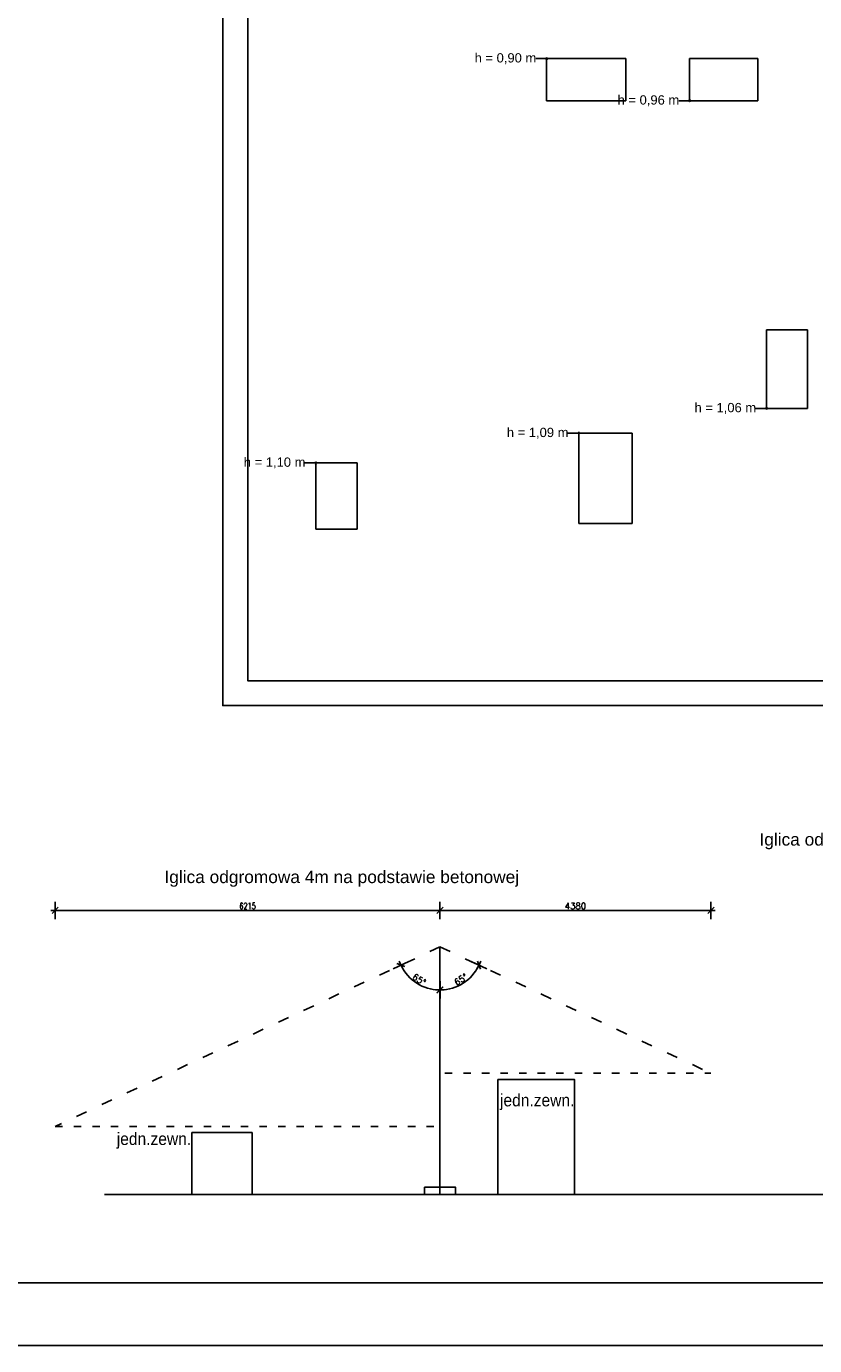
# Model space of a CAD drawing. Header units: millimetres. Extents: x -165365 to -33565, y 7406 to 103342.
# Tile 1 of 256: x -145045 to -132309, y 7406 to 28718. Entities that reach past the tile are written whole.
import ezdxf

# ---------------------------------------------------------------- set-up
doc = ezdxf.new("R2010")
doc.units = ezdxf.units.MM
doc.header["$MEASUREMENT"] = 0
doc.linetypes.add('ACAD_ISO03W100', pattern=[150, 60, -90])
doc.linetypes.add('Wipeout_Contour', pattern=[1000, 0, -1000])
doc.layers.get('Defpoints').update_dxf_attribs({"color": 252})
for name, color, linetype in [('ELEK CIENKIE', 80, 'Continuous'), ('ELEK ODGROMÓWKA', 214, 'Continuous'), ('ELEK OPIS', 140, 'Continuous'), ('Linia', 252, 'Continuous'), ('Strop', 252, 'Continuous'), ('Słup', 252, 'Continuous'), ('Tekst', 252, 'Continuous')]:
    doc.layers.add(name, color=color, linetype=linetype)
doc.styles.add('Arial', font='arial.ttf')
doc.styles.add('FDBES', font='simplex.shx', dxfattribs={"width": 0.7})
doc.styles.add('ROMANS', font='romans.shx')
doc.styles.add('Times new roman', font='arial.ttf')
doc.dimstyles.new('BUD_100', dxfattribs={"dimtxt": 100, "dimasz": 10, "dimexe": 2, "dimexo": 2, "dimgap": 20, "dimtad": 1, "dimdec": 4, "dimrnd": 5, "dimdsep": 46, "dimtxsty": 'FDBES', "dimblk1": 'KR', "dimblk2": 'KR', "dimsah": 1, "dimcen": 10, "dimdle": 2, "dimse1": 1, "dimse2": 1, "dimclrd": 256, "dimclrt": 256, "dimadec": 0, "dimazin": 0, "dimtfac": 0.714286, "dimtdec": 4, "dimtix": 1, "dimtofl": 0, "dimtmove": 0, "dimatfit": 3, "dimldrblk": 'KR', "dimfxl": 1, "dimtvp": 1.428571, "dimtolj": 1, "dimtzin": 0, "dimlwd": -1, "dimarcsym": 0})

# ---------------------------------------------------------------- blocks, each defined once
blk = doc.blocks.new('A$C67C5DD4D')
at = {"layer": 'Strop', "flags": 128}
for points in [[(39523, 28246, 0.026147), (28486, 29456), (24212, 29658, 0.006019), (21520, 29704, 0.048415), (0, 27725, 0.000026), (0, 27723), (0, 27204), (0, 24924), (0, 15875), (400, 15875), (12539, 15875), (12539, 2107), (12539, 1566), (12536, 1566), (12536, 0), (14229, 0), (57959, 0)], [(39523, 28246, 0.026147), (28486, 29456), (24212, 29658, 0.006019), (21520, 29704, 0.048415), (0, 27725), (0, 15875), (12539, 15875), (12539, 1931), (12536, 1933), (12536, 0), (14229, 0), (57959, 0)], [(39064, 27915, 0.025197), (28465, 29056), (24197, 29258, 0.00601), (21518, 29304, 0.047672), (400, 27393), (400, 16275), (12939, 16275), (12939, 2107), (12939, 400), (14229, 400), (57559, 400)]]:
    blk.add_lwpolyline(points, format="xyb", dxfattribs=at)
at = {"layer": 'Tekst', "char_height": 150, "attachment_point": 2, "style": 'Times new roman'}
for s, insert in [('\\A1;{\\fArial|b0|i0|c0|p38;h = 0,90 m}', (17103, 10538)), ('\\A1;{\\fArial|b0|i0|c0|p38;h = 1,06 m}', (20656, 4888)), ('\\A1;{\\fArial|b0|i0|c0|p38;h = 1,09 m}', (17623, 4487)), ('\\A1;{\\fArial|b0|i0|c0|p38;h = 1,10 m}', (13373, 4007))]:
    blk.add_mtext(s, dxfattribs=dict(at, insert=insert))
at = {"color": 254, "linetype": 'Wipeout_Contour', "lineweight": 0, "ltscale": 553243.157529}
blk.add_wipeout([(17769, 9770), (19049, 9770), (19049, 10450), (17769, 10450)], dxfattribs=at).dxf.layer = 'Słup'
at = {"color": 254, "linetype": 'Wipeout_Contour', "lineweight": 0, "ltscale": 544508.781446}
blk.add_wipeout([(20079, 9770), (21179, 9770), (21179, 10450), (20079, 10450)], dxfattribs=at).dxf.layer = 'Słup'
at = {"color": 254, "linetype": 'Wipeout_Contour', "lineweight": 0, "ltscale": 537377.862026}
blk.add_wipeout([(21322, 4800), (21982, 4800), (21982, 6070), (21322, 6070)], dxfattribs=at).dxf.layer = 'Słup'
at = {"color": 254, "linetype": 'Wipeout_Contour', "lineweight": 0, "ltscale": 547995.213454}
blk.add_wipeout([(18289, 2939), (19149, 2939), (19149, 4399), (18289, 4399)], dxfattribs=at).dxf.layer = 'Słup'
at = {"color": 254, "linetype": 'Wipeout_Contour', "lineweight": 0, "ltscale": 565073.83497}
blk.add_wipeout([(14039, 2849), (14709, 2849), (14709, 3919), (14039, 3919)], dxfattribs=at).dxf.layer = 'Słup'
at = {"layer": 'Linia', "linetype": 'Continuous'}
for points in [[(17781, 10450), (17780, 10455), (17777, 10459), (17773, 10462), (17769, 10463), (17764, 10462), (17760, 10459), (17757, 10455), (17756, 10450), (17757, 10445), (17760, 10441), (17764, 10438), (17769, 10438), (17773, 10438), (17777, 10441), (17780, 10445)], [(20091, 9770), (20090, 9775), (20087, 9779), (20083, 9782), (20079, 9783), (20074, 9782), (20070, 9779), (20067, 9775), (20066, 9770), (20067, 9765), (20070, 9761), (20074, 9758), (20079, 9758), (20083, 9758), (20087, 9761), (20090, 9765)], [(21334, 4800), (21333, 4805), (21331, 4809), (21327, 4812), (21322, 4813), (21317, 4812), (21313, 4809), (21310, 4805), (21309, 4800), (21310, 4795), (21313, 4791), (21317, 4788), (21322, 4788), (21327, 4788), (21331, 4791), (21333, 4795)], [(18301, 4399), (18300, 4404), (18297, 4408), (18293, 4410), (18289, 4411), (18284, 4410), (18280, 4408), (18277, 4404), (18276, 4399), (18277, 4394), (18280, 4390), (18284, 4387), (18289, 4386), (18293, 4387), (18297, 4390), (18300, 4394)], [(14051, 3919), (14050, 3924), (14047, 3928), (14043, 3930), (14039, 3931), (14034, 3930), (14030, 3928), (14027, 3924), (14026, 3919), (14027, 3914), (14030, 3910), (14034, 3907), (14039, 3906), (14043, 3907), (14047, 3910), (14050, 3914)]]:
    blk.add_hatch(color=256, dxfattribs=at).paths.add_polyline_path(points)
at = {"layer": 'Linia'}
for p, q in [((17592, 10450), (17756, 10450)), ((19902, 9770), (20066, 9770)), ((21145, 4800), (21309, 4800)), ((18112, 4399), (18276, 4399)), ((13862, 3919), (14026, 3919))]:
    blk.add_line(p, q, dxfattribs=at)
for centre in [(17769, 10450), (20079, 9770), (21322, 4800), (18289, 4399), (14039, 3919)]:
    blk.add_circle(centre, 12.5, dxfattribs=at)
at = {"layer": 'Słup'}
for p, q in [((19049, 10450), (17769, 10450)), ((17769, 10450), (17769, 9770)), ((19049, 9770), (19049, 10450)), ((21179, 10450), (20079, 10450)), ((20079, 10450), (20079, 9770)), ((21179, 9770), (21179, 10450)), ((17769, 9770), (19049, 9770)), ((20079, 9770), (21179, 9770)), ((21982, 6070), (21322, 6070)), ((21322, 6070), (21322, 4800)), ((21982, 4800), (21982, 6070)), ((21322, 4800), (21982, 4800)), ((19149, 4399), (18289, 4399)), ((18289, 4399), (18289, 2939)), ((19149, 2939), (19149, 4399)), ((14709, 3919), (14039, 3919)), ((14039, 3919), (14039, 2849)), ((14709, 2849), (14709, 3919)), ((14039, 2849), (14709, 2849)), ((18289, 2939), (19149, 2939))]:
    blk.add_line(p, q, dxfattribs=at)
at = {"layer": 'Tekst', "insert": (19413, 9858), "char_height": 150, "attachment_point": 2, "style": 'Times new roman'}
blk.add_mtext('\\A1;{\\fArial|b0|i0|c0|p38;h = 0,96 m}', dxfattribs=at)
blk = doc.blocks.new('KR')
for p, q in [((-7, 0), (7, 0)), ((0, -14), (0, 14))]:
    blk.add_line(p, q)
at = {"color": 2}
blk.add_line((-4.9, -4.9), (4.9, 4.9), dxfattribs=at)
blk = doc.blocks.new('*D28260')
at = {"layer": 'Defpoints', "color": 0}
for p in [(-138362, 13848), (-138362, 13848), (-138840, 13342), (-144579, 10948), (-138362, 9848)]:
    blk.add_point(p, dxfattribs=at)
at = {"layer": 'ELEK OPIS', "ltscale": 15}
blk.add_arc((-138362, 13848), 696, 205.8236, 269.1764, dxfattribs=at)
at = {"layer": 'ELEK OPIS', "linetype": 'ByBlock', "xscale": 10, "yscale": 10, "zscale": 10}
for p, rotation in [((-138993, 13554), 115.4118165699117), ((-138362, 13152), 359.5881834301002)]:
    blk.add_blockref('KR', p, dxfattribs=dict(at, rotation=rotation))
at = {"layer": 'ELEK OPIS', "insert": (-138698, 13320), "char_height": 100, "attachment_point": 5, "rotation": 327.5, "style": 'ROMANS'}
blk.add_mtext('\\A1;65%%d', dxfattribs=at)
blk = doc.blocks.new('*D28261')
at = {"layer": 'Defpoints', "color": 0}
for p in [(-138362, 14438), (-138362, 11613), (-144579, 10948)]:
    blk.add_point(p, dxfattribs=at)
at = {"layer": 'ELEK OPIS', "ltscale": 15}
blk.add_line((-144569, 14438), (-138372, 14438), dxfattribs=at)
at = {"layer": 'ELEK OPIS', "linetype": 'ByBlock', "xscale": 10, "yscale": 10, "zscale": 10, "rotation": 180}
blk.add_blockref('KR', (-144579, 14438), dxfattribs=at)
at = {"layer": 'ELEK OPIS', "linetype": 'ByBlock', "xscale": 10, "yscale": 10, "zscale": 10}
blk.add_blockref('KR', (-138362, 14438), dxfattribs=at)
at = {"layer": 'ELEK OPIS', "insert": (-141471, 14508), "char_height": 100, "attachment_point": 5, "style": 'FDBES'}
blk.add_mtext('\\A1;6215', dxfattribs=at)
blk = doc.blocks.new('*D28264')
at = {"layer": 'Defpoints', "color": 0}
for p in [(-138362, 13848), (-138362, 13848), (-138105, 13201), (-133983, 11806), (-138362, 9848)]:
    blk.add_point(p, dxfattribs=at)
at = {"layer": 'ELEK OPIS', "ltscale": 15}
blk.add_arc((-138362, 13848), 696, 270.8236, 334.1764, dxfattribs=at)
at = {"layer": 'ELEK OPIS', "linetype": 'ByBlock', "xscale": 10, "yscale": 10, "zscale": 10}
for p, rotation in [((-137732, 13554), 64.58818343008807), ((-138362, 13152), 180.4118165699)]:
    blk.add_blockref('KR', p, dxfattribs=dict(at, rotation=rotation))
at = {"layer": 'ELEK OPIS', "insert": (-138026, 13320), "char_height": 100, "attachment_point": 5, "rotation": 32.5, "style": 'ROMANS'}
blk.add_mtext('\\A1;65%%d', dxfattribs=at)
blk = doc.blocks.new('*D28265')
at = {"layer": 'Defpoints', "color": 0}
for p in [(-138362, 14438), (-138362, 11806), (-133983, 11806)]:
    blk.add_point(p, dxfattribs=at)
at = {"layer": 'ELEK OPIS', "ltscale": 15}
blk.add_line((-133993, 14438), (-138352, 14438), dxfattribs=at)
at = {"layer": 'ELEK OPIS', "linetype": 'ByBlock', "xscale": 10, "yscale": 10, "zscale": 10, "rotation": 180}
blk.add_blockref('KR', (-138362, 14438), dxfattribs=at)
at = {"layer": 'ELEK OPIS', "linetype": 'ByBlock', "xscale": 10, "yscale": 10, "zscale": 10}
blk.add_blockref('KR', (-133983, 14438), dxfattribs=at)
at = {"layer": 'ELEK OPIS', "insert": (-136173, 14508), "char_height": 100, "attachment_point": 5, "style": 'ROMANS'}
blk.add_mtext('\\A1;4380', dxfattribs=at)

msp = doc.modelspace()

# ---------------------------------------------------------------- linework, layer by layer
msp.add_line((-143780, 9847.51216, -37024.5871), (-124422.5, 9847.51216, -37024.5871))
at = {"elevation": -37024.5871}
for points in [[(-137429.8, 11705.51216), (-136189.2, 11705.51216), (-136189.2, 9847.51216), (-137429.8, 9847.51216)], [(-142374.01656, 10847.51216), (-141397.98344, 10847.51216), (-141397.98344, 9847.51216), (-142374.01656, 9847.51216)]]:
    msp.add_lwpolyline(points, close=True, dxfattribs=at)
at = {"layer": 'ELEK CIENKIE', "color": 140, "linetype": 'ACAD_ISO03W100', "ltscale": 3}
msp.add_line((-138362.30075, 13847.51216, -37024.5871), (-144579.32677, 10948.46531, -37024.5871), dxfattribs=at)
at = {"layer": 'ELEK CIENKIE', "color": 80, "linetype": 'ACAD_ISO03W100', "ltscale": 3}
msp.add_line((-138362.30075, 13847.51216, -37024.5871), (-133983.21762, 11805.51216, -37024.5871), dxfattribs=at)
at = {"layer": 'ELEK ODGROMÓWKA'}
msp.add_line((-138362.30075, 9847.51216, -37024.5871), (-138362.30075, 13847.51216, -37024.5871), dxfattribs=at)
at = {"layer": 'ELEK ODGROMÓWKA', "color": 0, "linetype": 'ACAD_ISO03W100', "ltscale": 2}
for p, q in [((-138283.67552, 11805.51216, -37024.5871), (-133983.21762, 11805.51216, -37024.5871)), ((-144579.11546, 10947.51216, -37024.5871), (-138362.30075, 10947.51216, -37024.5871))]:
    msp.add_line(p, q, dxfattribs=at)
at = {"layer": 'ELEK ODGROMÓWKA', "elevation": -37024.5871}
msp.add_lwpolyline([(-138612.30075, 9967.51216), (-138112.30075, 9967.51216), (-138112.30075, 9847.51216), (-138612.30075, 9847.51216)], close=True, dxfattribs=at)

# ---------------------------------------------------------------- block references
msp.add_blockref('A$C67C5DD4D', (-154407.14734, 17746.99902))

# ---------------------------------------------------------------- texts
at = {"layer": 'ELEK OPIS', "style": 'Arial'}
for s, p in [('Iglica odgromowa 5m na podstawie betonowej', (-133199.6358, 15484)), ('Iglica odgromowa 4m na podstawie betonowej', (-142813.73751, 14878.53989, -37024.5871))]:
    msp.add_text(s, height=200, dxfattribs=at).set_placement(p)
at = {"layer": 'ELEK OPIS', "color": 7, "style": 'Arial', "width": 0.9}
for p in [(-137392, 11271.5), (-137392, 11271.5), (-143584.5, 10647.5), (-143584.5, 10647.5)]:
    msp.add_text('jedn.zewn.', height=200, dxfattribs=at).set_placement(p)

# ---------------------------------------------------------------- dimensions: what is measured, and where the dimension line sits
at = {"layer": 'ELEK OPIS', "ltscale": 15}
dim = msp.add_linear_dim(base=(-138362.30075, 14438.37541, -37024.5871), p1=(-144579.32677, 10948.46531, -37024.5871), p2=(-138362.30075, 11613.41942, -37024.5871), angle=180, dimstyle='BUD_100', dxfattribs=at)
dim.commit()
dim.dimension.update_dxf_attribs({"geometry": '*D28261', "text_midpoint": (-141470.81376, 14508.37541, -37024.5871)})
dim = msp.add_linear_dim(base=(-138362.30075, 14438.37541), p1=(-133983.21762, 11805.51216, -37024.5871), p2=(-138362.30075, 11805.51216, -37024.5871), dimstyle='BUD_100', override={"dimtxsty": 'ROMANS', "dimldrblk": 'KR'}, dxfattribs=at)
dim.commit()
dim.dimension.update_dxf_attribs({"geometry": '*D28265', "text_midpoint": (-136172.75918, 14438.37541), "dimtype": 160})
for base, line1, picture, middle in [((-138839.68669, 13341.51262), ((-138362.30075, 13847.51216, -37024.5871), (-144579.32677, 10948.46531, -37024.5871)), '*D28260', (-138698.46377, 13319.84191, -37024.5871)), ((-138105.46145, 13201.00892), ((-138362.30075, 13847.51216, -37024.5871), (-133983.21762, 11805.51216, -37024.5871)), '*D28264', (-138026.13773, 13319.84191, -37024.5871))]:
    dim = msp.add_angular_dim_2l(base=base, line1=line1, line2=((-138362.30075, 9847.51216, -37024.5871), (-138362.30075, 13847.51216, -37024.5871)), dimstyle='BUD_100', override={"dimtxsty": 'ROMANS', "dimldrblk": 'KR'}, dxfattribs=at)
    dim.commit()
    dim.dimension.update_dxf_attribs({"geometry": picture, "text_midpoint": middle})

# ---------------------------------------------------------------- next in the draw order: linework, layer by layer
msp.add_lwpolyline([(-158927.32625, 7406.40762), (-158927.32625, 49406.40762), (-48927.32625, 49406.40762), (-48927.32625, 7406.40762)], close=True)
at = {"layer": 'ELEK OPIS'}
msp.add_lwpolyline([(-157104.5, 8421.15164), (-157104.5, 48421.15164), (-49904.5, 48421.15164), (-49904.5, 8421.15164)], close=True, dxfattribs=at)

doc.saveas('drawing.dxf')
